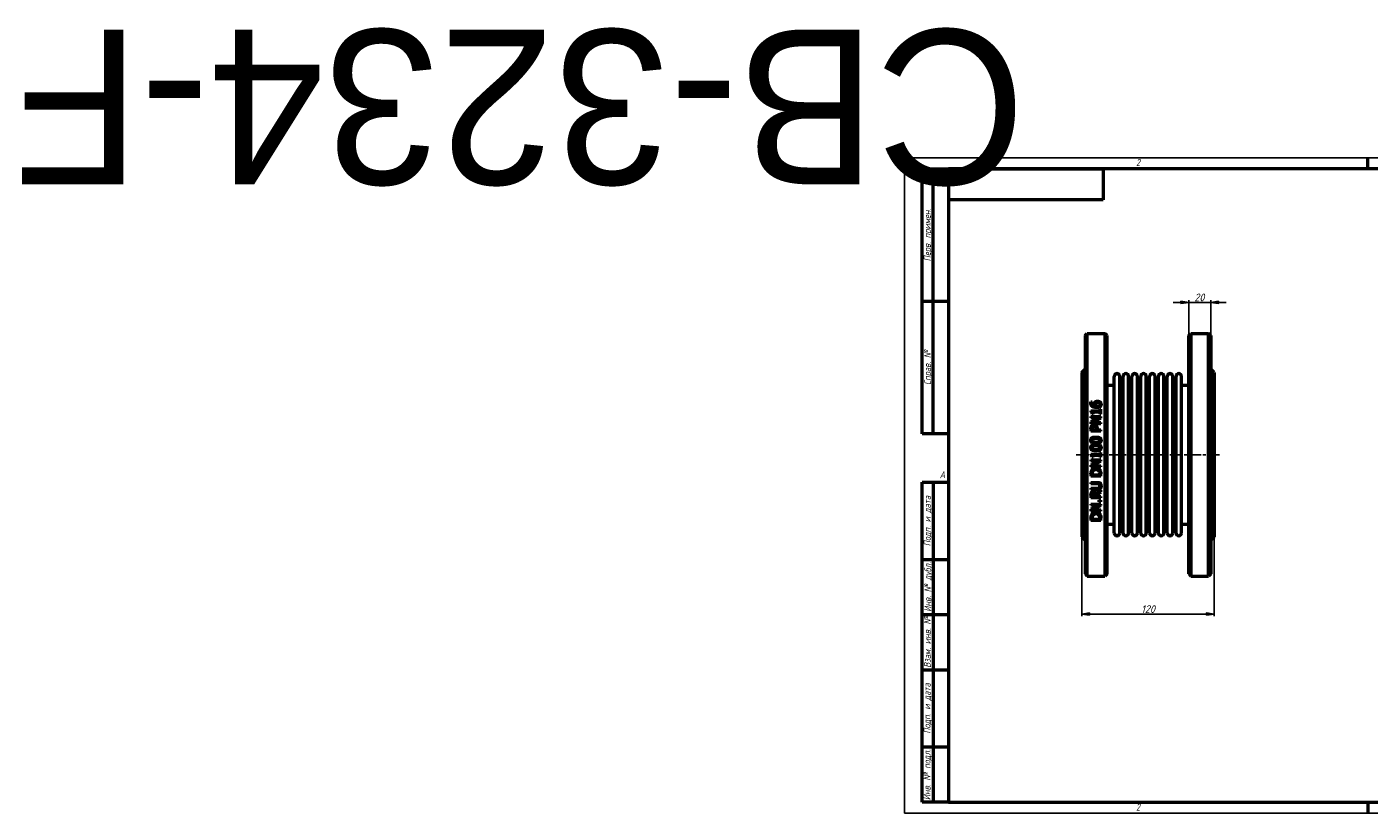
# Model space of a CAD drawing. Header units: millimetres. Extents: x -796 to 5470, y -139 to 713.
# Tile 1 of 4: x -796 to 421, y 0 to 713. Entities that reach past the tile are written whole.
import ezdxf
from ezdxf.enums import TextEntityAlignment as Align

# ---------------------------------------------------------------- set-up
doc = ezdxf.new("R2018")
doc.units = ezdxf.units.MM
doc.header["$LTSCALE"] = 2
doc.linetypes.add('CHAIN', pattern=[0.7087, 0.4724, -0.0591, 0.1181, -0.0591])
for name, color, linetype, lineweight in [('Видимый контур (ГОСТ)', 7, 'Continuous', 50), ('Кромка (ГОСТ)', 7, 'Continuous', 50), ('Обозначение (ГОСТ)', 7, 'Continuous', 25), ('Осевая линия (ГОСТ)', 7, 'Continuous', 25), ('Размер (ГОСТ)', 7, 'Continuous', 25), ('Эскизная геометрия (ГОСТ)', 7, 'Continuous', 50)]:
    doc.layers.add(name, color=color, linetype=linetype, lineweight=lineweight)
doc.styles.add('Альтернативный текст (ГОСТ)', font='arial.ttf', dxfattribs={"width": 0.8})
doc.styles.add('Обычный текст (ГОСТ)', font='GOST Common Italic.ttf')
doc.dimstyles.new('Обычный (ГОСТ)', dxfattribs={"dimscale": 2, "dimtxt": 3.5, "dimasz": 3.5, "dimexe": 1, "dimexo": 0, "dimgap": 0.5, "dimtad": 1, "dimtxsty": 'Обычный текст (ГОСТ)', "dimblk": 'Filled-1', "dimcen": 0.09, "dimdle": 15, "dimclrd": 256, "dimclre": 256, "dimclrt": 256, "dimazin": 2, "dimtfac": 0.714286, "dimtdec": 3, "dimtmove": 0, "dimatfit": 3, "dimfxl": 1, "dimtolj": 1, "dimlwd": 25, "dimlwe": 25, "dimarcsym": 0})

# ---------------------------------------------------------------- blocks, each defined once
blk = doc.blocks.new('Рамки ГОСТ - Рамка')
at = {"layer": 'Кромка (ГОСТ)', "lineweight": 25}
for p, q in [((0, 0), (0, 297)), ((0, 297), (420, 297)), ((420, 297), (420, 0)), ((420, 0), (0, 0))]:
    blk.add_line(p, q, dxfattribs=at)
at = {"layer": 'Кромка (ГОСТ)'}
for p, q in [((210, 292), (210, 297)), ((415, 292), (20, 292)), ((20, 292), (20, 5)), ((415, 5), (415, 292)), ((20, 5), (415, 5)), ((210, 5), (210, 0))]:
    blk.add_line(p, q, dxfattribs=at)
at = {"layer": 'Кромка (ГОСТ)', "char_height": 3.17, "attachment_point": 1, "style": 'Альтернативный текст (ГОСТ)'}
for s, insert, width in [('\\fGOST Common|b0|i1;{\\H3.1700;2}', (105, 296.5), 5.2328), ('\\fGOST Common|b0|i1;{\\H3.1700;1}', (315.02, 296.44), 5.2327), ('\\fGOST Common|b0|i1;{\\H3.1700;A}', (16, 155), 5.1335), ('\\fGOST Common|b0|i1;{\\H3.1700;A}', (416, 148.5), 5.0704), ('\\fGOST Common|b0|i1;{\\H3.1700;2}', (104.99, 4.3), 5.2328), ('\\fGOST Common|b0|i1;{\\H3.1700;1}', (315, 4.14), 6.6287), ('\\fGOST Common|b0|i1;{\\H3.1700;Формат А3}', (370, 4.39), 25.2103)]:
    blk.add_mtext(s, dxfattribs=dict(at, insert=insert, width=width))
blk = doc.blocks.new('ГОСТ - Доп. графы 1')
at = {"layer": 'Эскизная геометрия (ГОСТ)'}
for p, q in [((-12, 0), (-12, 145)), ((-12, 145), (0, 145)), ((-7, 145), (-7, 0)), ((-12, 110), (-7, 110)), ((-7, 110), (0, 110)), ((-12, 85), (-7, 85)), ((-7, 85), (0, 85)), ((-12, 60), (-7, 60)), ((-7, 60), (0, 60)), ((-12, 25), (-7, 25)), ((-7, 25), (0, 25)), ((0, 0), (-12, 0))]:
    blk.add_line(p, q, dxfattribs=at)
at = {"layer": 'Обозначение (ГОСТ)', "char_height": 3.17, "attachment_point": 5, "rotation": 90, "style": 'Альтернативный текст (ГОСТ)'}
for s, insert, width in [('\\fGOST Common|b0|i1;{\\H3.1700;Подп. и дата}', (-9.37, 127.41), 34.7679), ('\\fGOST Common|b0|i1;{\\H3.1700;Инв. № дубл.}', (-8.95, 97.55), 24.8438), ('\\fGOST Common|b0|i1;{\\H3.1700;Взам. инв. №}', (-9.58, 72.53), 24.8669), ('\\fGOST Common|b0|i1;{\\H3.1700;Подп. и дата}', (-9.5, 42.47), 35.1486), ('\\fGOST Common|b0|i1;{\\H3.1700;Инв. № подл.}', (-9.5, 12.41), 24.9618)]:
    blk.add_mtext(s, dxfattribs=dict(at, insert=insert, width=width))
at = {"layer": 'Обозначение (ГОСТ)', "lineweight": 30, "flags": 17}
for tag, p in [('Подп._и_дата_2', (-3.53, 127.51)), ('Инв._номер_дубликата', (-3.41, 97.47)), ('Взамен_инв._номера', (-3.46, 72.53)), ('Подп._и_дата_1', (-3.42, 42.35)), ('ИНВЕНТАРНЫЙ_НОМЕР', (-3.33, 12.68))]:
    blk.add_attdef(tag, text='', height=3.17, rotation=90, dxfattribs=at).set_placement(p, align=Align.MIDDLE_CENTER)
blk = doc.blocks.new('ГОСТ - Доп. графы 2')
at = {"layer": 'Эскизная геометрия (ГОСТ)'}
for p, q in [((-12, 0), (-12, 120)), ((-12, 120), (0, 120)), ((-7, 0), (-7, 120)), ((-12, 60), (0, 60)), ((0, 0), (-12, 0))]:
    blk.add_line(p, q, dxfattribs=at)
at = {"layer": 'Обозначение (ГОСТ)', "char_height": 3.17, "attachment_point": 5, "rotation": 90, "style": 'Альтернативный текст (ГОСТ)'}
for s, insert, width in [('\\fGOST Common|b0|i1;{\\H3.1700;Перв. примен.}', (-9.19, 90.05), 60.0143), ('\\fGOST Common|b0|i1;{\\H3.1700;Справ. №}', (-9.1, 30), 59.9357)]:
    blk.add_mtext(s, dxfattribs=dict(at, insert=insert, width=width))
at = {"layer": 'Обозначение (ГОСТ)', "lineweight": 30, "flags": 17}
for tag, p in [('Первичная_применяемость', (-3.65, 90.03)), ('Справочный_номер', (-3.55, 30.02))]:
    blk.add_attdef(tag, text='', height=3.17, rotation=90, dxfattribs=at).set_placement(p, align=Align.MIDDLE_CENTER)
blk = doc.blocks.new('ГОСТ - Доп. графы 3')
at = {"layer": 'Эскизная геометрия (ГОСТ)'}
for p, q in [((0, 0), (70, 0)), ((70, 0), (70, -14)), ((70, -14), (0, -14))]:
    blk.add_line(p, q, dxfattribs=at)
at = {"layer": 'Обозначение (ГОСТ)', "lineweight": 30}
blk.add_attdef('ОБОЗНАЧЕНИЕ', text='', height=5, rotation=180, dxfattribs=at).set_placement((34.94, -6.97), align=Align.MIDDLE_CENTER)
blk = doc.blocks.new('Filled-1')
at = {"color": 0}
for p, q in [((0, 0), (-1, 0.14)), ((-1, 0.14), (-1, -0.14)), ((-1, 0), (0, 0)), ((-1, -0.14), (0, 0))]:
    blk.add_line(p, q, dxfattribs=at)
at = {"color": 0, "flags": 128}
blk.add_lwpolyline([(-1, -0.14), (0, 0), (-1, 0.14), (-1, -0.14)], dxfattribs=at)
at = {"color": 0}
blk.add_solid([(-1, -0.14), (0, 0), (-1, 0.14), (-1, -0.14)], dxfattribs=at)
blk = doc.blocks.new('*D9')
at = {"layer": 'Defpoints', "color": 0, "linetype": 'Continuous', "transparency": 16777216}
for p in [(160.7, 250.5), (280.7, 250.5), (280.7, 180.5)]:
    blk.add_point(p, dxfattribs=at)
at = {"layer": 'Размер (ГОСТ)', "linetype": 'Continuous', "lineweight": 25, "transparency": 16777216}
for p, q in [((160.7, 250.5), (160.7, 178.5)), ((280.7, 250.5), (280.7, 178.5)), ((167.7, 180.5), (273.7, 180.5))]:
    blk.add_line(p, q, dxfattribs=at)
at = {"layer": 'Размер (ГОСТ)', "linetype": 'Continuous', "lineweight": 25, "transparency": 16777216, "xscale": 7, "yscale": 7, "zscale": 7, "rotation": 180}
blk.add_blockref('Filled-1', (160.7, 180.5), dxfattribs=at)
at = {"layer": 'Размер (ГОСТ)', "linetype": 'Continuous', "lineweight": 25, "transparency": 16777216, "xscale": 7, "yscale": 7, "zscale": 7}
blk.add_blockref('Filled-1', (280.7, 180.5), dxfattribs=at)
at = {"layer": 'Размер (ГОСТ)', "linetype": 'Continuous', "lineweight": 25, "transparency": 16777216, "insert": (214.6, 188.5), "char_height": 7, "attachment_point": 1, "style": 'Обычный текст (ГОСТ)'}
blk.add_mtext('\\A1;120', dxfattribs=at)
blk = doc.blocks.new('*D13')
at = {"layer": 'Defpoints', "color": 0, "linetype": 'Continuous', "transparency": 16777216}
for p in [(277.7, 463), (257.7, 433), (277.7, 433)]:
    blk.add_point(p, dxfattribs=at)
at = {"layer": 'Размер (ГОСТ)', "linetype": 'Continuous', "lineweight": 25, "transparency": 16777216}
for p, q in [((250.7, 463), (243.7, 463)), ((257.7, 433), (257.7, 465)), ((257.7, 463), (264.7, 463)), ((264.7, 463), (270.7, 463)), ((277.7, 463), (270.7, 463)), ((277.7, 433), (277.7, 465)), ((284.7, 463), (291.7, 463))]:
    blk.add_line(p, q, dxfattribs=at)
at = {"layer": 'Размер (ГОСТ)', "linetype": 'Continuous', "lineweight": 25, "transparency": 16777216, "xscale": 7, "yscale": 7, "zscale": 7}
blk.add_blockref('Filled-1', (257.7, 463), dxfattribs=at)
at = {"layer": 'Размер (ГОСТ)', "linetype": 'Continuous', "lineweight": 25, "transparency": 16777216, "xscale": 7, "yscale": 7, "zscale": 7, "rotation": 180}
blk.add_blockref('Filled-1', (277.7, 463), dxfattribs=at)
at = {"layer": 'Размер (ГОСТ)', "linetype": 'Continuous', "lineweight": 25, "transparency": 16777216, "insert": (262.8, 471), "char_height": 7, "attachment_point": 1, "style": 'Обычный текст (ГОСТ)'}
blk.add_mtext('\\A1;20', dxfattribs=at)

msp = doc.modelspace()

# ---------------------------------------------------------------- linework, layer by layer
at = {"layer": 'Видимый контур (ГОСТ)'}
for p, q in [((163.697, 432.953), (165.697, 434.953)), ((163.697, 432.953), (163.697, 216.953)), ((165.697, 214.953), (165.697, 434.953)), ((165.697, 434.953), (181.697, 434.953)), ((181.697, 434.953), (181.697, 214.953)), ((183.697, 432.953), (181.697, 434.953)), ((183.697, 216.953), (183.697, 432.953)), ((257.697, 432.953), (259.697, 434.953)), ((257.697, 216.953), (257.697, 432.953)), ((259.697, 434.953), (275.697, 434.953)), ((259.697, 434.953), (259.697, 214.953)), ((275.697, 214.953), (275.697, 434.953)), ((277.697, 432.953), (275.697, 434.953)), ((277.697, 432.953), (277.697, 216.953)), ((160.697, 399.453), (163.697, 402.453)), ((280.697, 399.453), (277.697, 402.453)), ((160.697, 399.453), (160.697, 250.453)), ((190.197, 253.953), (190.197, 395.953)), ((195.197, 253.953), (195.197, 395.953)), ((198.197, 253.953), (198.197, 395.953)), ((203.197, 253.953), (203.197, 395.953)), ((206.197, 253.953), (206.197, 395.953)), ((211.197, 253.953), (211.197, 395.953)), ((214.197, 253.953), (214.197, 395.953)), ((219.197, 253.953), (219.197, 395.953)), ((222.197, 253.953), (222.197, 395.953)), ((227.197, 253.953), (227.197, 395.953)), ((230.197, 253.953), (230.197, 395.953)), ((235.197, 253.953), (235.197, 395.953)), ((238.197, 253.953), (238.197, 395.953)), ((243.197, 253.953), (243.197, 395.953)), ((246.197, 253.953), (246.197, 395.953)), ((251.197, 253.953), (251.197, 395.953)), ((280.697, 399.453), (280.697, 250.453)), ((183.697, 387.953), (189.197, 387.953)), ((196.197, 387.953), (197.197, 387.953)), ((204.197, 387.953), (205.197, 387.953)), ((212.197, 387.953), (213.197, 387.953)), ((220.197, 387.953), (221.197, 387.953)), ((228.197, 387.953), (229.197, 387.953)), ((236.197, 387.953), (237.197, 387.953)), ((244.197, 387.953), (245.197, 387.953)), ((252.197, 387.953), (257.697, 387.953)), ((169.034, 372.74), (170.194, 372.74)), ((170.194, 372.689), (170.194, 372.74)), ((177.159, 366.176), (177.159, 364.578)), ((177.159, 366.176), (178.078, 366.176)), ((178.078, 361.785), (178.078, 366.176)), ((169.049, 364.578), (169.049, 363.645)), ((169.049, 364.578), (177.159, 364.578)), ((169.078, 359.51), (178.078, 359.51)), ((169.078, 359.51), (169.078, 358.394)), ((176.204, 358.394), (169.078, 358.394)), ((176.204, 358.394), (169.078, 354.769)), ((169.078, 354.769), (169.078, 353.07)), ((178.078, 353.07), (169.078, 353.07)), ((171.127, 361.785), (170.303, 361.785)), ((170.318, 354.185), (178.078, 358.168)), ((170.318, 354.185), (178.078, 354.185)), ((171.127, 361.785), (171.127, 363.419)), ((177.159, 363.419), (171.127, 363.419)), ((177.159, 363.419), (177.159, 361.785)), ((178.078, 361.785), (177.159, 361.785)), ((178.078, 358.168), (178.078, 359.51)), ((178.078, 353.07), (178.078, 354.185)), ((169.078, 348.504), (169.078, 346.243)), ((178.078, 346.243), (169.078, 346.243)), ((170.114, 347.439), (170.114, 348.431)), ((170.114, 347.439), (173.702, 347.439)), ((173.702, 348.256), (173.702, 347.439)), ((174.723, 347.439), (174.723, 348.453)), ((174.723, 347.439), (178.078, 347.439)), ((178.078, 346.243), (178.078, 347.439)), ((169.049, 325.362), (169.049, 324.429)), ((169.049, 325.362), (177.159, 325.362)), ((169.078, 320.293), (178.078, 320.293)), ((169.078, 320.293), (169.078, 319.177)), ((176.204, 319.177), (169.078, 319.177)), ((176.204, 319.177), (169.078, 315.553)), ((171.127, 322.569), (170.303, 322.569)), ((170.318, 314.969), (178.078, 318.951)), ((171.127, 322.569), (171.127, 324.202)), ((177.159, 324.202), (171.127, 324.202)), ((177.159, 326.959), (177.159, 325.362)), ((177.159, 326.959), (178.078, 326.959)), ((177.159, 324.202), (177.159, 322.569)), ((178.078, 322.569), (177.159, 322.569)), ((178.078, 322.569), (178.078, 326.959)), ((178.078, 318.951), (178.078, 320.293)), ((169.078, 315.553), (169.078, 313.853)), ((178.078, 313.853), (169.078, 313.853)), ((169.078, 307.508), (169.078, 305.459)), ((178.078, 305.459), (169.078, 305.459)), ((170.114, 306.655), (170.114, 307.566)), ((170.114, 306.655), (177.042, 306.655)), ((170.318, 314.969), (178.078, 314.969)), ((177.042, 307.566), (177.042, 306.655)), ((178.078, 313.853), (178.078, 314.969)), ((178.078, 305.459), (178.078, 307.53)), ((169.078, 299.879), (169.078, 298.683)), ((169.078, 299.879), (174.694, 299.879)), ((174.723, 298.683), (169.078, 298.683)), ((169.078, 294.562), (174.694, 294.562)), ((169.078, 294.562), (169.078, 293.366)), ((174.694, 293.366), (169.078, 293.366)), ((178.078, 292.761), (174.162, 289.559)), ((178.078, 291.207), (178.078, 292.761)), ((169.078, 288.115), (169.078, 285.796)), ((178.078, 285.796), (169.078, 285.796)), ((169.078, 280.224), (169.078, 279.108)), ((169.078, 280.224), (178.078, 280.224)), ((170.114, 286.992), (170.114, 288.181)), ((170.114, 286.992), (173.498, 286.992)), ((173.498, 288.042), (173.498, 286.992)), ((174.497, 288.363), (178.078, 291.207)), ((174.497, 286.992), (174.497, 288.363)), ((174.497, 286.992), (178.078, 286.992)), ((176.357, 283.724), (176.357, 282.28)), ((176.357, 283.724), (178.078, 283.724)), ((178.078, 282.28), (176.357, 282.28)), ((178.078, 285.796), (178.078, 286.992)), ((178.078, 282.28), (178.078, 283.724)), ((178.078, 278.882), (178.078, 280.224)), ((176.204, 279.108), (169.078, 275.483)), ((176.204, 279.108), (169.078, 279.108)), ((169.078, 275.483), (169.078, 273.783)), ((178.078, 273.783), (169.078, 273.783)), ((170.318, 274.899), (178.078, 278.882)), ((170.318, 274.899), (178.078, 274.899)), ((178.078, 273.783), (178.078, 274.899)), ((169.078, 267.438), (169.078, 265.389)), ((178.078, 265.389), (169.078, 265.389)), ((170.114, 266.585), (170.114, 267.497)), ((170.114, 266.585), (177.042, 266.585)), ((177.042, 267.497), (177.042, 266.585)), ((178.078, 265.389), (178.078, 267.46)), ((183.697, 261.953), (189.197, 261.953)), ((196.197, 261.953), (197.197, 261.953)), ((204.197, 261.953), (205.197, 261.953)), ((212.197, 261.953), (213.197, 261.953)), ((220.197, 261.953), (221.197, 261.953)), ((228.197, 261.953), (229.197, 261.953)), ((236.197, 261.953), (237.197, 261.953)), ((244.197, 261.953), (245.197, 261.953)), ((252.197, 261.953), (257.697, 261.953)), ((160.697, 250.453), (163.697, 247.453)), ((280.697, 250.453), (277.697, 247.453)), ((163.697, 216.953), (165.697, 214.953)), ((165.697, 214.953), (181.697, 214.953)), ((183.697, 216.953), (181.697, 214.953)), ((257.697, 216.953), (259.697, 214.953)), ((259.697, 214.953), (275.697, 214.953)), ((277.697, 216.953), (275.697, 214.953))]:
    msp.add_line(p, q, dxfattribs=at)
for centre, radius, start, end in [((192.697, 395.953), 2.5, 0, 180), ((200.697, 395.953), 2.5, 0, 180), ((208.697, 395.953), 2.5, 0, 180), ((216.697, 395.953), 2.5, 0, 180), ((224.697, 395.953), 2.5, 0, 180), ((232.697, 395.953), 2.5, 0, 180), ((240.697, 395.953), 2.5, 0, 180), ((248.697, 395.953), 2.5, 0, 180), ((189.197, 388.953), 1, 270, 0), ((196.197, 388.953), 1, 180, 270), ((197.197, 388.953), 1, 270, 0), ((204.197, 388.953), 1, 180, 270), ((205.197, 388.953), 1, 270, 0), ((212.197, 388.953), 1, 180, 270), ((213.197, 388.953), 1, 270, 0), ((220.197, 388.953), 1, 180, 270), ((221.197, 388.953), 1, 270, 0), ((228.197, 388.953), 1, 180, 270), ((229.197, 388.953), 1, 270, 0), ((236.197, 388.953), 1, 180, 270), ((237.197, 388.953), 1, 270, 0), ((244.197, 388.953), 1, 180, 270), ((245.197, 388.953), 1, 270, 0), ((252.197, 388.953), 1, 180, 270), ((189.197, 260.953), 1, 0, 90), ((196.197, 260.953), 1, 90, 180), ((197.197, 260.953), 1, 0, 90), ((204.197, 260.953), 1, 90, 180), ((205.197, 260.953), 1, 0, 90), ((212.197, 260.953), 1, 90, 180), ((213.197, 260.953), 1, 0, 90), ((220.197, 260.953), 1, 90, 180), ((221.197, 260.953), 1, 0, 90), ((228.197, 260.953), 1, 90, 180), ((229.197, 260.953), 1, 0, 90), ((236.197, 260.953), 1, 90, 180), ((237.197, 260.953), 1, 0, 90), ((244.197, 260.953), 1, 90, 180), ((245.197, 260.953), 1, 0, 90), ((252.197, 260.953), 1, 90, 180), ((192.697, 253.953), 2.5, 180, 0), ((200.697, 253.953), 2.5, 180, 0), ((208.697, 253.953), 2.5, 180, 0), ((216.697, 253.953), 2.5, 180, 0), ((224.697, 253.953), 2.5, 180, 0), ((232.697, 253.953), 2.5, 180, 0), ((240.697, 253.953), 2.5, 180, 0), ((248.697, 253.953), 2.5, 180, 0)]:
    msp.add_arc(centre, radius, start, end, dxfattribs=at)
for points, knots in [([(168.91, 371.719), (168.91, 371.822), (168.913, 371.926), (168.924, 372.13), (168.933, 372.237), (168.964, 372.47), (168.991, 372.61), (169.034, 372.74)], [0, 0, 0, 0, 0.034357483, 0.034357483, 0.067830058, 0.067830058, 0.114049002, 0.114049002, 0.114049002, 0.114049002]), ([(170.362, 368.67), (170.031, 368.905), (169.758, 369.188), (169.387, 369.734), (169.229, 370.018), (168.967, 370.816), (168.91, 371.269), (168.91, 371.719)], [0, 0, 0, 0, 0.125477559, 0.125477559, 0.210901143, 0.210901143, 0.312500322, 0.312500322, 0.312500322, 0.312500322]), ([(170.194, 372.689), (170.142, 372.588), (170.1, 372.465), (169.981, 372.059), (169.953, 371.803), (169.953, 371.558)], [0, 0, 0, 0, 0.036867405, 0.036867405, 0.14045427, 0.14045427, 0.14045427, 0.14045427]), ([(169.953, 371.558), (169.953, 371.224), (170.004, 370.89), (170.243, 370.293), (170.411, 370.041), (170.821, 369.634), (171.092, 369.426), (171.958, 369.065), (172.464, 368.969), (172.958, 368.925)], [0, 0, 0, 0, 0.110798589, 0.110798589, 0.209481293, 0.209481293, 0.292375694, 0.292375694, 0.382968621, 0.382968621, 0.382968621, 0.382968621]), ([(174.125, 367.685), (173.717, 367.685), (173.306, 367.707), (172.421, 367.819), (171.929, 367.923), (171.064, 368.24), (170.696, 368.43), (170.362, 368.67)], [0, 0, 0, 0, 0.122472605, 0.122472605, 0.267903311, 0.267903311, 0.390107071, 0.390107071, 0.390107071, 0.390107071]), ([(172.331, 370.8), (172.331, 370.968), (172.339, 371.139), (172.369, 371.387), (172.381, 371.468), (172.436, 371.742), (172.485, 371.887), (172.632, 372.206), (172.742, 372.38), (172.863, 372.543)], [0, 0, 0, 0, 0.0555764, 0.0555764, 0.082632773, 0.082632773, 0.14767866, 0.14767866, 0.233142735, 0.233142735, 0.233142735, 0.233142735]), ([(172.958, 368.925), (172.839, 369.096), (172.734, 369.273), (172.601, 369.545), (172.563, 369.633), (172.444, 369.934), (172.331, 370.282), (172.331, 370.8)], [0, 0, 0, 0, 0.066257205, 0.066257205, 0.097414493, 0.097414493, 0.171589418, 0.171589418, 0.171589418, 0.171589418]), ([(172.863, 372.543), (172.981, 372.7), (173.117, 372.842), (173.489, 373.135), (173.697, 373.234), (174.067, 373.382), (174.294, 373.439), (174.735, 373.507), (174.948, 373.52), (175.161, 373.52)], [0, 0, 0, 0, 0.062947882, 0.062947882, 0.148313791, 0.148313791, 0.26770231, 0.26770231, 0.375183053, 0.375183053, 0.375183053, 0.375183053]), ([(173.644, 371.682), (173.561, 371.578), (173.497, 371.464), (173.35, 371.079), (173.33, 370.764), (173.33, 370.53)], [0, 0, 0, 0, 0.042580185, 0.042580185, 0.134842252, 0.134842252, 0.134842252, 0.134842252]), ([(173.33, 370.53), (173.33, 370.379), (173.342, 370.23), (173.393, 369.926), (173.432, 369.78), (173.571, 369.384), (173.687, 369.149), (173.826, 368.925)], [0, 0, 0, 0, 0.049581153, 0.049581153, 0.10102943, 0.10102943, 0.183955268, 0.183955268, 0.183955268, 0.183955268]), ([(175.212, 372.295), (175.009, 372.295), (174.8, 372.28), (174.36, 372.192), (174.171, 372.114), (173.869, 371.921), (173.748, 371.809), (173.644, 371.682)], [0, 0, 0, 0, 0.060848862, 0.060848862, 0.135236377, 0.135236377, 0.20178667, 0.20178667, 0.20178667, 0.20178667]), ([(173.826, 368.925), (173.91, 368.921), (173.994, 368.916), (174.114, 368.909), (174.216, 368.903), (174.395, 368.903)], [0, 0, 0, 0, 0.0252685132, 0.0252685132, 0.0358120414, 0.0358120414, 0.0358120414, 0.0358120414]), ([(177.451, 368.677), (177.282, 368.516), (177.09, 368.379), (176.606, 368.109), (176.32, 368.001), (175.761, 367.832), (175.424, 367.771), (174.772, 367.7), (174.446, 367.685), (174.125, 367.685)], [0, 0, 0, 0, 0.073076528, 0.073076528, 0.169755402, 0.169755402, 0.297982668, 0.297982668, 0.420705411, 0.420705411, 0.420705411, 0.420705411]), ([(174.395, 368.903), (174.683, 368.903), (174.983, 368.916), (175.828, 369.024), (176.153, 369.16), (176.533, 369.359), (176.663, 369.443), (176.773, 369.545)], [0, 0, 0, 0, 0.086400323, 0.086400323, 0.255607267, 0.255607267, 0.34968845, 0.34968845, 0.34968845, 0.34968845]), ([(175.161, 373.52), (175.38, 373.52), (175.599, 373.503), (176.224, 373.393), (176.539, 373.262), (177.015, 373.014), (177.233, 372.86), (177.422, 372.674)], [0, 0, 0, 0, 0.065881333, 0.065881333, 0.191127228, 0.191127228, 0.320246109, 0.320246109, 0.320246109, 0.320246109]), ([(177.283, 370.668), (177.283, 370.889), (177.248, 371.107), (177.083, 371.494), (176.969, 371.656), (176.708, 371.902), (176.548, 372.024), (176.131, 372.187), (175.951, 372.23), (175.585, 372.284), (175.397, 372.295), (175.212, 372.295)], [0, 0, 0, 0, 0.072663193, 0.072663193, 0.137488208, 0.137488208, 0.185600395, 0.185600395, 0.218416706, 0.218416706, 0.251435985, 0.251435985, 0.251435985, 0.251435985]), ([(176.773, 369.545), (176.885, 369.646), (176.987, 369.758), (177.106, 369.941), (177.17, 370.052), (177.263, 370.367), (177.283, 370.517), (177.283, 370.668)], [0, 0, 0, 0, 0.0472172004, 0.0472172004, 0.0700077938, 0.0700077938, 0.0897858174, 0.0897858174, 0.0897858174, 0.0897858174]), ([(177.422, 372.674), (177.595, 372.507), (177.745, 372.324), (177.95, 371.992), (178.052, 371.803), (178.227, 371.265), (178.268, 370.965), (178.268, 370.661)], [0, 0, 0, 0, 0.076128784, 0.076128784, 0.126263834, 0.126263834, 0.18492551, 0.18492551, 0.18492551, 0.18492551]), ([(178.268, 370.661), (178.268, 370.463), (178.251, 370.265), (178.179, 369.884), (178.126, 369.703), (177.987, 369.375), (177.906, 369.227), (177.705, 368.939), (177.586, 368.803), (177.451, 368.677)], [0, 0, 0, 0, 0.065299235, 0.065299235, 0.127204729, 0.127204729, 0.182439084, 0.182439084, 0.240785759, 0.240785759, 0.240785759, 0.240785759]), ([(170.303, 361.785), (170.303, 362.04), (170.288, 362.312), (170.177, 362.924), (170.075, 363.096), (169.965, 363.268), (169.885, 363.35), (169.684, 363.489), (169.568, 363.54), (169.318, 363.613), (169.182, 363.634), (169.049, 363.645)], [0, 0, 0, 0, 0.081075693, 0.081075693, 0.198039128, 0.198039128, 0.353458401, 0.353458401, 0.516544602, 0.516544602, 0.68780653, 0.68780653, 0.68780653, 0.68780653]), ([(168.896, 338.096), (168.896, 338.459), (168.948, 338.821), (169.192, 339.429), (169.349, 339.67), (169.735, 340.062), (169.995, 340.264), (170.867, 340.662), (171.407, 340.789), (172.466, 340.942), (173.032, 340.97), (173.578, 340.97)], [0, 0, 0, 0, 0.109563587, 0.109563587, 0.19811009, 0.19811009, 0.275244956, 0.275244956, 0.367978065, 0.367978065, 0.464762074, 0.464762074, 0.464762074, 0.464762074]), ([(169.078, 348.504), (169.078, 348.757), (169.088, 349.015), (169.135, 349.489), (169.17, 349.719), (169.31, 350.266), (169.444, 350.578), (169.64, 350.86)], [0, 0, 0, 0, 0.077655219, 0.077655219, 0.146347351, 0.146347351, 0.250849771, 0.250849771, 0.250849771, 0.250849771]), ([(169.64, 350.86), (169.755, 351.028), (169.888, 351.182), (170.249, 351.504), (170.445, 351.616), (170.762, 351.774), (170.971, 351.839), (171.386, 351.916), (171.589, 351.932), (171.791, 351.932)], [0, 0, 0, 0, 0.062462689, 0.062462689, 0.147144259, 0.147144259, 0.283483, 0.283483, 0.408900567, 0.408900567, 0.408900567, 0.408900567]), ([(170.456, 350.036), (170.36, 349.891), (170.289, 349.733), (170.19, 349.403), (170.114, 349.076), (170.114, 348.431)], [0, 0, 0, 0, 0.053138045, 0.053138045, 0.105981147, 0.105981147, 0.105981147, 0.105981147]), ([(171.828, 350.685), (171.626, 350.685), (171.423, 350.662), (171.043, 350.549), (170.909, 350.472), (170.674, 350.309), (170.554, 350.182), (170.456, 350.036)], [0, 0, 0, 0, 0.060434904, 0.060434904, 0.119373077, 0.119373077, 0.215182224, 0.215182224, 0.215182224, 0.215182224]), ([(171.791, 351.932), (172.022, 351.932), (172.25, 351.907), (172.799, 351.782), (173.149, 351.644), (173.58, 351.34), (173.689, 351.247), (173.79, 351.144)], [0, 0, 0, 0, 0.069180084, 0.069180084, 0.169183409, 0.169183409, 0.20693329, 0.20693329, 0.20693329, 0.20693329]), ([(173.162, 350.174), (173.07, 350.266), (172.969, 350.35), (172.707, 350.518), (172.566, 350.573), (172.243, 350.664), (172.033, 350.685), (171.828, 350.685)], [0, 0, 0, 0, 0.039724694, 0.039724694, 0.094202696, 0.094202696, 0.180509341, 0.180509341, 0.180509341, 0.180509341]), ([(173.702, 348.256), (173.702, 348.48), (173.694, 348.714), (173.645, 349.184), (173.607, 349.363), (173.532, 349.618), (173.481, 349.741), (173.345, 349.974), (173.261, 350.08), (173.162, 350.174)], [0, 0, 0, 0, 0.068839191, 0.068839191, 0.145010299, 0.145010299, 0.222341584, 0.222341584, 0.300626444, 0.300626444, 0.300626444, 0.300626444]), ([(173.578, 340.97), (174.266, 340.97), (175.005, 340.927), (176.415, 340.648), (176.856, 340.44), (177.411, 340.093), (177.647, 339.882), (177.987, 339.402), (178.097, 339.16), (178.239, 338.639), (178.268, 338.367), (178.268, 338.096)], [0, 0, 0, 0, 0.20625805, 0.20625805, 0.43035992, 0.43035992, 0.64433722, 0.64433722, 0.82522255, 0.82522255, 1.00724305, 1.00724305, 1.00724305, 1.00724305]), ([(173.79, 351.144), (174.003, 350.927), (174.18, 350.684), (174.496, 350.083), (174.573, 349.791), (174.694, 349.249), (174.723, 348.841), (174.723, 348.453)], [0, 0, 0, 0, 0.092755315, 0.092755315, 0.208237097, 0.208237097, 0.476132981, 0.476132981, 0.476132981, 0.476132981]), ([(173.585, 335.215), (172.686, 335.215), (171.777, 335.287), (170.437, 335.662), (170.064, 335.87), (169.572, 336.251), (169.378, 336.466), (169.106, 336.933), (169.021, 337.162), (168.917, 337.629), (168.896, 337.863), (168.896, 338.096)], [0, 0, 0, 0, 0.269879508, 0.269879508, 0.472248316, 0.472248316, 0.654332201, 0.654332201, 0.80658432, 0.80658432, 0.951291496, 0.951291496, 0.951291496, 0.951291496]), ([(168.896, 331.343), (168.896, 331.704), (168.948, 332.064), (169.19, 332.672), (169.347, 332.913), (169.733, 333.307), (169.987, 333.503), (170.844, 333.902), (171.388, 334.032), (172.455, 334.187), (173.027, 334.216), (173.578, 334.216)], [0, 0, 0, 0, 0.108520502, 0.108520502, 0.196613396, 0.196613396, 0.274057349, 0.274057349, 0.371609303, 0.371609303, 0.473817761, 0.473817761, 0.473817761, 0.473817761]), ([(173.585, 328.462), (172.476, 328.462), (171.442, 328.571), (170.275, 329.003), (169.931, 329.188), (169.436, 329.644), (169.27, 329.866), (169.055, 330.315), (168.99, 330.52), (168.912, 330.933), (168.896, 331.138), (168.896, 331.343)], [0, 0, 0, 0, 0.332716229, 0.332716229, 0.48487363, 0.48487363, 0.595225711, 0.595225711, 0.679417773, 0.679417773, 0.759404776, 0.759404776, 0.759404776, 0.759404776]), ([(170.828, 339.416), (170.623, 339.335), (170.428, 339.224), (170.117, 338.925), (170.044, 338.786), (169.966, 338.607), (169.939, 338.51), (169.903, 338.308), (169.895, 338.202), (169.895, 338.096)], [0, 0, 0, 0, 0.066407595, 0.066407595, 0.129705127, 0.129705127, 0.195967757, 0.195967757, 0.265977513, 0.265977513, 0.265977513, 0.265977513]), ([(169.895, 338.096), (169.895, 337.927), (169.915, 337.756), (170.023, 337.423), (170.104, 337.295), (170.272, 337.1), (170.364, 337.02), (170.583, 336.872), (170.711, 336.807), (170.843, 336.754)], [0, 0, 0, 0, 0.051179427, 0.051179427, 0.105460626, 0.105460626, 0.154017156, 0.154017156, 0.210576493, 0.210576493, 0.210576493, 0.210576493]), ([(170.828, 332.663), (170.625, 332.582), (170.431, 332.472), (170.121, 332.177), (170.047, 332.038), (169.969, 331.86), (169.941, 331.764), (169.903, 331.559), (169.895, 331.451), (169.895, 331.343)], [0, 0, 0, 0, 0.065652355, 0.065652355, 0.128722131, 0.128722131, 0.195228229, 0.195228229, 0.267118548, 0.267118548, 0.267118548, 0.267118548]), ([(169.895, 331.343), (169.895, 331.141), (169.923, 330.938), (170.044, 330.645), (170.118, 330.508), (170.335, 330.291), (170.421, 330.225), (170.617, 330.101), (170.729, 330.046), (170.843, 330.001)], [0, 0, 0, 0, 0.060605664, 0.060605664, 0.094953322, 0.094953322, 0.113854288, 0.113854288, 0.135185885, 0.135185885, 0.135185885, 0.135185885]), ([(173.578, 339.745), (173.06, 339.745), (172.498, 339.727), (171.745, 339.648), (171.263, 339.589), (170.828, 339.416)], [0, 0, 0, 0, 0.155383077, 0.155383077, 0.22663436, 0.22663436, 0.22663436, 0.22663436]), ([(173.578, 332.991), (173.058, 332.991), (172.493, 332.974), (171.745, 332.894), (171.263, 332.835), (170.828, 332.663)], [0, 0, 0, 0, 0.156016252, 0.156016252, 0.225247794, 0.225247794, 0.225247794, 0.225247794]), ([(170.843, 336.754), (171.117, 336.645), (171.426, 336.58), (172.218, 336.47), (172.907, 336.441), (173.585, 336.441)], [0, 0, 0, 0, 0.088634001, 0.088634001, 0.240346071, 0.240346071, 0.240346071, 0.240346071]), ([(170.843, 330.001), (171.177, 329.868), (171.565, 329.798), (172.137, 329.738), (172.681, 329.687), (173.585, 329.687)], [0, 0, 0, 0, 0.107713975, 0.107713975, 0.173084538, 0.173084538, 0.173084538, 0.173084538]), ([(176.32, 339.424), (176.069, 339.523), (175.787, 339.586), (174.981, 339.714), (174.285, 339.745), (173.578, 339.745)], [0, 0, 0, 0, 0.081165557, 0.081165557, 0.245449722, 0.245449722, 0.245449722, 0.245449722]), ([(173.578, 334.216), (174.324, 334.216), (175.142, 334.166), (176.185, 333.927), (176.5, 333.83), (177.058, 333.572), (177.379, 333.385), (177.844, 332.881), (177.989, 332.645), (178.218, 332.051), (178.268, 331.697), (178.268, 331.343)], [0, 0, 0, 0, 0.223878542, 0.223878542, 0.319888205, 0.319888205, 0.407574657, 0.407574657, 0.468882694, 0.468882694, 0.546027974, 0.546027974, 0.546027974, 0.546027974]), ([(176.32, 332.67), (176.016, 332.79), (175.663, 332.859), (174.95, 332.95), (174.387, 332.991), (173.578, 332.991)], [0, 0, 0, 0, 0.098253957, 0.098253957, 0.216542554, 0.216542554, 0.216542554, 0.216542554]), ([(178.268, 338.096), (178.268, 337.734), (178.216, 337.371), (177.976, 336.762), (177.822, 336.52), (177.423, 336.109), (177.161, 335.913), (176.344, 335.537), (175.84, 335.413), (174.779, 335.247), (174.168, 335.215), (173.585, 335.215)], [0, 0, 0, 0, 0.109577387, 0.109577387, 0.197411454, 0.197411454, 0.281742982, 0.281742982, 0.382889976, 0.382889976, 0.503346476, 0.503346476, 0.503346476, 0.503346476]), ([(173.585, 336.441), (174.085, 336.441), (174.662, 336.453), (175.367, 336.517), (175.824, 336.566), (176.298, 336.747)], [0, 0, 0, 0, 0.149855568, 0.149855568, 0.211058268, 0.211058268, 0.211058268, 0.211058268]), ([(178.268, 331.343), (178.268, 330.993), (178.22, 330.643), (177.994, 330.042), (177.844, 329.798), (177.42, 329.344), (177.149, 329.162), (176.434, 328.815), (175.958, 328.688), (174.878, 328.499), (174.214, 328.462), (173.585, 328.462)], [0, 0, 0, 0, 0.105098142, 0.105098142, 0.192751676, 0.192751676, 0.291411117, 0.291411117, 0.431998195, 0.431998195, 0.621695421, 0.621695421, 0.621695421, 0.621695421]), ([(173.585, 329.687), (174.086, 329.687), (174.665, 329.699), (175.368, 329.764), (175.825, 329.812), (176.298, 329.993)], [0, 0, 0, 0, 0.150175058, 0.150175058, 0.210405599, 0.210405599, 0.210405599, 0.210405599]), ([(176.298, 336.747), (176.508, 336.826), (176.706, 336.934), (177.034, 337.239), (177.111, 337.385), (177.19, 337.559), (177.221, 337.661), (177.26, 337.875), (177.268, 337.986), (177.268, 338.096)], [0, 0, 0, 0, 0.067165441, 0.067165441, 0.134732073, 0.134732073, 0.219694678, 0.219694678, 0.307738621, 0.307738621, 0.307738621, 0.307738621]), ([(176.298, 329.993), (176.507, 330.072), (176.704, 330.18), (177.033, 330.483), (177.11, 330.629), (177.189, 330.801), (177.219, 330.903), (177.26, 331.118), (177.268, 331.23), (177.268, 331.343)], [0, 0, 0, 0, 0.066783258, 0.066783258, 0.134257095, 0.134257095, 0.219873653, 0.219873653, 0.31040719, 0.31040719, 0.31040719, 0.31040719]), ([(177.268, 338.096), (177.268, 338.272), (177.246, 338.448), (177.137, 338.762), (177.061, 338.893), (176.877, 339.098), (176.787, 339.173), (176.573, 339.314), (176.449, 339.374), (176.32, 339.424)], [0, 0, 0, 0, 0.052954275, 0.052954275, 0.100412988, 0.100412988, 0.135842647, 0.135842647, 0.177063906, 0.177063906, 0.177063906, 0.177063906]), ([(177.268, 331.343), (177.268, 331.541), (177.24, 331.74), (177.12, 332.032), (177.046, 332.169), (176.833, 332.382), (176.746, 332.449), (176.549, 332.572), (176.436, 332.626), (176.32, 332.67)], [0, 0, 0, 0, 0.059531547, 0.059531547, 0.095068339, 0.095068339, 0.115198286, 0.115198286, 0.138034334, 0.138034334, 0.138034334, 0.138034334]), ([(170.303, 322.569), (170.303, 323.036), (170.253, 323.449), (170.056, 323.933), (169.978, 324.029), (169.841, 324.171), (169.745, 324.236), (169.457, 324.372), (169.249, 324.413), (169.049, 324.429)], [0, 0, 0, 0, 0.140357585, 0.140357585, 0.220590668, 0.220590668, 0.338300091, 0.338300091, 0.540516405, 0.540516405, 0.540516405, 0.540516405]), ([(169.078, 307.508), (169.078, 307.89), (169.091, 308.294), (169.174, 309.125), (169.238, 309.397), (169.404, 309.989), (169.564, 310.383), (169.793, 310.732)], [0, 0, 0, 0, 0.11602432, 0.11602432, 0.253183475, 0.253183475, 0.537505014, 0.537505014, 0.537505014, 0.537505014]), ([(169.793, 310.732), (169.99, 311.029), (170.223, 311.295), (170.84, 311.827), (171.189, 312.02), (171.784, 312.292), (172.138, 312.397), (172.858, 312.528), (173.222, 312.555), (173.585, 312.555)], [0, 0, 0, 0, 0.107626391, 0.107626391, 0.245266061, 0.245266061, 0.422652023, 0.422652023, 0.597235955, 0.597235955, 0.597235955, 0.597235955]), ([(170.653, 309.944), (170.515, 309.71), (170.404, 309.464), (170.218, 308.885), (170.114, 308.409), (170.114, 307.566)], [0, 0, 0, 0, 0.082175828, 0.082175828, 0.184093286, 0.184093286, 0.184093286, 0.184093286]), ([(173.571, 311.308), (173.144, 311.308), (172.709, 311.264), (171.968, 311.055), (171.655, 310.916), (171.222, 310.61), (171.082, 310.486), (170.842, 310.222), (170.741, 310.088), (170.653, 309.944)], [0, 0, 0, 0, 0.128149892, 0.128149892, 0.231051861, 0.231051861, 0.287719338, 0.287719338, 0.338599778, 0.338599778, 0.338599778, 0.338599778]), ([(176.444, 310.053), (176.297, 310.272), (176.122, 310.466), (175.745, 310.77), (175.494, 310.939), (174.891, 311.159), (174.637, 311.217), (174.116, 311.292), (173.841, 311.308), (173.571, 311.308)], [0, 0, 0, 0, 0.079564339, 0.079564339, 0.14586776, 0.14586776, 0.189951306, 0.189951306, 0.236456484, 0.236456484, 0.236456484, 0.236456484]), ([(173.585, 312.555), (174.055, 312.555), (174.52, 312.501), (175.64, 312.194), (176.155, 311.896), (176.858, 311.349), (177.132, 311.056), (177.356, 310.717)], [0, 0, 0, 0, 0.140782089, 0.140782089, 0.348454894, 0.348454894, 0.523215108, 0.523215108, 0.523215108, 0.523215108]), ([(177.042, 307.566), (177.042, 307.824), (177.032, 308.086), (176.985, 308.583), (176.946, 308.848), (176.799, 309.431), (176.653, 309.756), (176.444, 310.053)], [0, 0, 0, 0, 0.078375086, 0.078375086, 0.151429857, 0.151429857, 0.26153837, 0.26153837, 0.26153837, 0.26153837]), ([(177.356, 310.717), (177.549, 310.41), (177.708, 310.085), (177.921, 309.439), (178.078, 308.837), (178.078, 307.53)], [0, 0, 0, 0, 0.109300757, 0.109300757, 0.205768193, 0.205768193, 0.205768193, 0.205768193]), ([(174.694, 299.879), (175.101, 299.879), (175.524, 299.852), (176.349, 299.699), (176.604, 299.593), (177.014, 299.391), (177.24, 299.224), (177.436, 299.018)], [0, 0, 0, 0, 0.122116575, 0.122116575, 0.25164757, 0.25164757, 0.469919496, 0.469919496, 0.469919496, 0.469919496]), ([(174.694, 294.562), (175.027, 294.562), (175.403, 294.579), (175.805, 294.654), (175.945, 294.682), (176.253, 294.799), (176.385, 294.867), (176.51, 294.949)], [0, 0, 0, 0, 0.099893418, 0.099893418, 0.122085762, 0.122085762, 0.140751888, 0.140751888, 0.140751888, 0.140751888]), ([(177.436, 294.227), (177.281, 294.069), (177.108, 293.932), (176.65, 293.662), (176.403, 293.582), (175.978, 293.469), (175.723, 293.428), (175.215, 293.377), (174.952, 293.366), (174.694, 293.366)], [0, 0, 0, 0, 0.067828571, 0.067828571, 0.161157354, 0.161157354, 0.286113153, 0.286113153, 0.414153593, 0.414153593, 0.414153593, 0.414153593]), ([(176.51, 298.296), (176.385, 298.379), (176.252, 298.447), (175.955, 298.56), (175.782, 298.604), (175.274, 298.671), (174.99, 298.683), (174.723, 298.683)], [0, 0, 0, 0, 0.045360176, 0.045360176, 0.095688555, 0.095688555, 0.15070222, 0.15070222, 0.15070222, 0.15070222]), ([(177.247, 296.619), (177.247, 296.802), (177.232, 296.985), (177.154, 297.387), (177.092, 297.55), (176.985, 297.786), (176.914, 297.903), (176.737, 298.121), (176.631, 298.217), (176.51, 298.296)], [0, 0, 0, 0, 0.056757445, 0.056757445, 0.126614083, 0.126614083, 0.20402086, 0.20402086, 0.284906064, 0.284906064, 0.284906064, 0.284906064]), ([(176.51, 294.949), (176.67, 295.054), (176.803, 295.185), (176.997, 295.462), (177.087, 295.629), (177.222, 296.106), (177.247, 296.366), (177.247, 296.619)], [0, 0, 0, 0, 0.058142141, 0.058142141, 0.104152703, 0.104152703, 0.152033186, 0.152033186, 0.152033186, 0.152033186]), ([(177.436, 299.018), (177.638, 298.813), (177.804, 298.582), (178.066, 298.059), (178.136, 297.809), (178.244, 297.283), (178.268, 296.945), (178.268, 296.619)], [0, 0, 0, 0, 0.087831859, 0.087831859, 0.179977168, 0.179977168, 0.324111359, 0.324111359, 0.324111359, 0.324111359]), ([(178.268, 296.619), (178.268, 296.365), (178.252, 296.109), (178.173, 295.598), (178.114, 295.38), (177.978, 295.012), (177.897, 294.842), (177.694, 294.516), (177.574, 294.365), (177.436, 294.227)], [0, 0, 0, 0, 0.078799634, 0.078799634, 0.160586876, 0.160586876, 0.236383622, 0.236383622, 0.313750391, 0.313750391, 0.313750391, 0.313750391]), ([(169.078, 288.115), (169.078, 288.357), (169.084, 288.606), (169.121, 289.151), (169.151, 289.354), (169.232, 289.796), (169.362, 290.111), (169.552, 290.405)], [0, 0, 0, 0, 0.077001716, 0.077001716, 0.173144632, 0.173144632, 0.486599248, 0.486599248, 0.486599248, 0.486599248]), ([(169.552, 290.405), (169.653, 290.561), (169.77, 290.705), (170.099, 291.016), (170.28, 291.123), (170.559, 291.273), (170.752, 291.336), (171.139, 291.411), (171.331, 291.426), (171.521, 291.426)], [0, 0, 0, 0, 0.05777207, 0.05777207, 0.139079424, 0.139079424, 0.281724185, 0.281724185, 0.414812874, 0.414812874, 0.414812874, 0.414812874]), ([(170.42, 289.61), (170.335, 289.481), (170.273, 289.341), (170.181, 289.04), (170.114, 288.746), (170.114, 288.181)], [0, 0, 0, 0, 0.0482798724, 0.0482798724, 0.0991888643, 0.0991888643, 0.0991888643, 0.0991888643]), ([(171.616, 290.179), (171.45, 290.179), (171.283, 290.16), (170.932, 290.061), (170.808, 289.985), (170.614, 289.852), (170.507, 289.739), (170.42, 289.61)], [0, 0, 0, 0, 0.049945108, 0.049945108, 0.109923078, 0.109923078, 0.235786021, 0.235786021, 0.235786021, 0.235786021]), ([(171.521, 291.426), (171.812, 291.426), (172.101, 291.393), (172.786, 291.198), (173.053, 291.017), (173.431, 290.722), (173.619, 290.523), (173.939, 290.069), (174.065, 289.819), (174.162, 289.559)], [0, 0, 0, 0, 0.087150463, 0.087150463, 0.214431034, 0.214431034, 0.391534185, 0.391534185, 0.573016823, 0.573016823, 0.573016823, 0.573016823]), ([(173.031, 289.668), (172.945, 289.76), (172.848, 289.84), (172.616, 289.985), (172.484, 290.042), (172.225, 290.119), (172.105, 290.143), (171.862, 290.173), (171.739, 290.179), (171.616, 290.179)], [0, 0, 0, 0, 0.03889611, 0.03889611, 0.083368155, 0.083368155, 0.119878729, 0.119878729, 0.156395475, 0.156395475, 0.156395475, 0.156395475]), ([(173.498, 288.042), (173.498, 288.21), (173.491, 288.379), (173.45, 288.778), (173.415, 288.941), (173.368, 289.131), (173.324, 289.248), (173.202, 289.472), (173.124, 289.575), (173.031, 289.668)], [0, 0, 0, 0, 0.05344875, 0.05344875, 0.127292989, 0.127292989, 0.254745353, 0.254745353, 0.386395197, 0.386395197, 0.386395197, 0.386395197]), ([(169.078, 267.438), (169.078, 267.806), (169.09, 268.195), (169.17, 269.038), (169.236, 269.315), (169.393, 269.888), (169.554, 270.298), (169.793, 270.662)], [0, 0, 0, 0, 0.129538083, 0.129538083, 0.295448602, 0.295448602, 0.694069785, 0.694069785, 0.694069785, 0.694069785]), ([(169.793, 270.662), (169.968, 270.926), (170.175, 271.171), (170.685, 271.635), (170.986, 271.84), (171.53, 272.113), (171.917, 272.286), (172.853, 272.457), (173.219, 272.485), (173.585, 272.485)], [0, 0, 0, 0, 0.105218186, 0.105218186, 0.220784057, 0.220784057, 0.293414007, 0.293414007, 0.338455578, 0.338455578, 0.338455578, 0.338455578]), ([(170.653, 269.874), (170.531, 269.667), (170.431, 269.452), (170.224, 268.865), (170.114, 268.364), (170.114, 267.497)], [0, 0, 0, 0, 0.080819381, 0.080819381, 0.213207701, 0.213207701, 0.213207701, 0.213207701]), ([(173.571, 271.238), (173.255, 271.238), (172.937, 271.214), (172.237, 271.082), (171.868, 270.953), (171.34, 270.636), (171.163, 270.494), (170.87, 270.191), (170.753, 270.037), (170.653, 269.874)], [0, 0, 0, 0, 0.094757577, 0.094757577, 0.214861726, 0.214861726, 0.287932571, 0.287932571, 0.352002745, 0.352002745, 0.352002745, 0.352002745]), ([(176.444, 269.984), (176.315, 270.175), (176.162, 270.352), (175.741, 270.715), (175.499, 270.847), (175.026, 271.054), (174.73, 271.131), (174.146, 271.221), (173.857, 271.238), (173.571, 271.238)], [0, 0, 0, 0, 0.076735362, 0.076735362, 0.178156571, 0.178156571, 0.31850781, 0.31850781, 0.449290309, 0.449290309, 0.449290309, 0.449290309]), ([(173.585, 272.485), (173.936, 272.485), (174.285, 272.455), (175.116, 272.292), (175.568, 272.126), (176.275, 271.731), (176.539, 271.544), (176.999, 271.122), (177.193, 270.894), (177.356, 270.647)], [0, 0, 0, 0, 0.105219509, 0.105219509, 0.255587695, 0.255587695, 0.358477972, 0.358477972, 0.457275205, 0.457275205, 0.457275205, 0.457275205]), ([(177.042, 267.497), (177.042, 267.749), (177.033, 268.006), (176.978, 268.593), (176.932, 268.818), (176.823, 269.304), (176.673, 269.657), (176.444, 269.984)], [0, 0, 0, 0, 0.088862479, 0.088862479, 0.205970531, 0.205970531, 0.589922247, 0.589922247, 0.589922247, 0.589922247]), ([(177.356, 270.647), (177.528, 270.374), (177.671, 270.089), (177.907, 269.444), (178.078, 268.82), (178.078, 267.46)], [0, 0, 0, 0, 0.10755909, 0.10755909, 0.234601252, 0.234601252, 0.234601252, 0.234601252])]:
    msp.add_open_spline(points, degree=3, knots=knots, dxfattribs=at)
at = {"layer": 'Осевая линия (ГОСТ)', "linetype": 'CHAIN', "ltscale": 11.993792}
msp.add_line((155.697, 324.953), (285.697, 324.953), dxfattribs=at)

# ---------------------------------------------------------------- block references
ref = msp.add_blockref('ГОСТ - Доп. графы 3', (40, 584), dxfattribs=dict(xscale=2, yscale=2, zscale=2))
lines = msp.add_mtext('CB-3234-F', dxfattribs={"layer": 'Обозначение (ГОСТ)', "insert": (109.884, 570.065), "char_height": 140.2497, "attachment_point": 1, "rotation": 180})
ref.add_attrib('ОБОЗНАЧЕНИЕ', '', (109.884, 570.065)).embed_mtext(lines)
at = {"xscale": 2, "yscale": 2, "zscale": 2}
for name, p in [('Рамки ГОСТ - Рамка', (0, 0)), ('ГОСТ - Доп. графы 2', (40, 344)), ('ГОСТ - Доп. графы 1', (40, 10))]:
    msp.add_blockref(name, p, dxfattribs=at)

# ---------------------------------------------------------------- dimensions: what is measured, and where the dimension line sits
at = {"layer": 'Размер (ГОСТ)', "linetype": 'Continuous', "lineweight": 25}
dim = msp.add_linear_dim(base=(277.697, 462.953), p1=(257.697, 432.953), p2=(277.697, 432.953), angle=180, dimstyle='Обычный (ГОСТ)', override={"dimgap": 0.5, "dimdec": 2, "dimtol": 0, "dimlim": 0, "dimtp": 0, "dimtm": 0, "dimtdec": 3, "dimtofl": 0}, dxfattribs=at)
dim.commit()
dim.dimension.update_dxf_attribs({"geometry": '*D13', "text_midpoint": (267.697, 462.953), "dimtype": 160})
dim = msp.add_linear_dim(base=(280.697, 180.453), p1=(160.697, 250.453), p2=(280.697, 250.453), dimstyle='Обычный (ГОСТ)', override={"dimgap": 0.5, "dimdec": 2, "dimtol": 0, "dimlim": 0, "dimtp": 0, "dimtm": 0, "dimtdec": 3, "dimtofl": 0, "dimatfit": 1}, dxfattribs=at)
dim.commit()
dim.dimension.update_dxf_attribs({"geometry": '*D9', "text_midpoint": (220.697, 180.453), "dimtype": 160})

doc.saveas('drawing.dxf')
